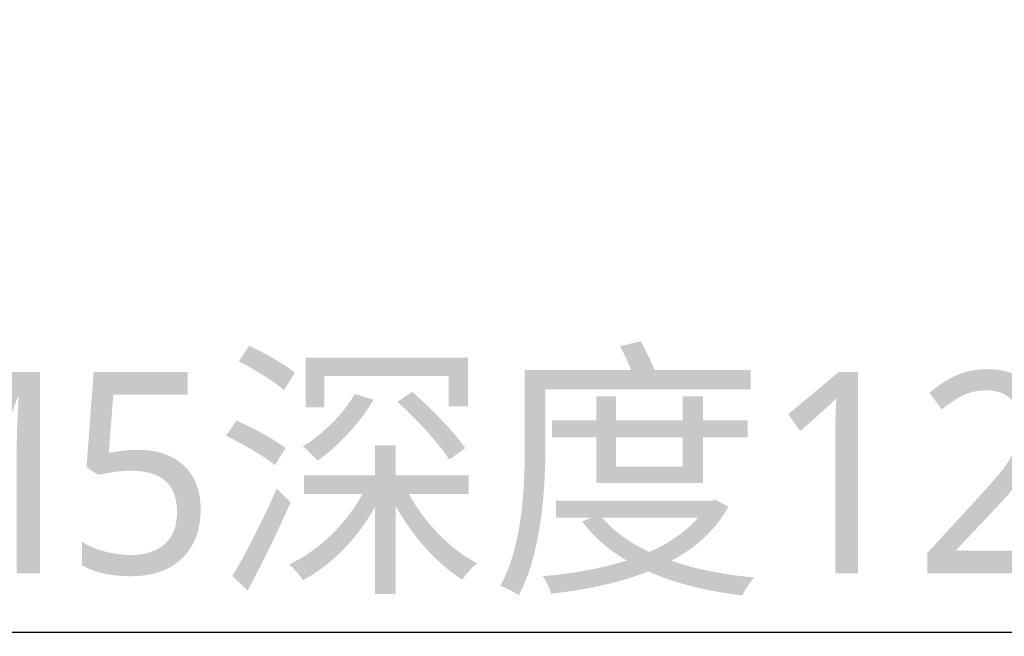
# Model space of a CAD drawing. Header units: millimetres. Extents: x 7426 to 8300, y 124 to 421.
# Tile 24 of 130: x 7987 to 7997, y 168 to 174. Entities that reach past the tile are written whole.
import ezdxf
from ezdxf import colors
from ezdxf.entities.mleader import LeaderData, LeaderLine
from ezdxf.math import Vec2, Vec3

# ---------------------------------------------------------------- set-up
doc = ezdxf.new("R2010")
doc.units = ezdxf.units.MM
doc.layers.add('外形图', color=7, linetype='Continuous')
doc.styles.add('微软雅黑', font='msyh.ttc')

msp = doc.modelspace()

# ---------------------------------------------------------------- leaders
at = {"layer": '外形图'}
ml = msp.add_multileader_mtext('Standard', dxfattribs=at)
ml.set_content('2×M5{\\A1;\\C256;深度12}', style='微软雅黑')
ml.set_leader_properties()
ml.build(insert=Vec2(0, 0))
ml.multileader.update_dxf_attribs({"text_left_attachment_type": 5, "text_right_attachment_type": 5, "dogleg_length": 0.1667, "arrow_head_size": 1.7})
ctx = ml.context
ctx.base_point, ctx.char_height, ctx.arrow_head_size, ctx.landing_gap_size, ctx.plane_origin = Vec3(7980.726, 167.8067), 2.1, 1.7, 0.3333, Vec3(8005.457, 177.7918)
ctx.left_attachment, ctx.right_attachment, ctx.text_align_type = 5, 5, 2
notes = []
notes.append((ctx, [(0, (1, 1, 0), (7998.0895, 167.8067), (-1, 0), 0.1667, [(0, [(8005.457, 177.7918)], 0, [])])]))
ctx.mtext.insert, ctx.mtext.alignment, ctx.mtext.flow_direction = Vec3(7997.5895, 170.5235), 3, 5
for ctx, leaders in notes:
    for number, flags, end, landing, length, lines in leaders:
        leader = LeaderData()
        leader.index, (leader.has_last_leader_line, leader.has_dogleg_vector, leader.attachment_direction) = number, flags
        leader.last_leader_point, leader.dogleg_vector, leader.dogleg_length = Vec3(end), Vec3(landing), length
        for number, points, colour, breaks in lines:
            line = LeaderLine()
            line.index, line.vertices, line.color, line.breaks = number, Vec3.list(points), colors.encode_raw_color(colour), breaks
            leader.lines.append(line)
        ctx.leaders.append(leader)

doc.saveas('drawing.dxf')
